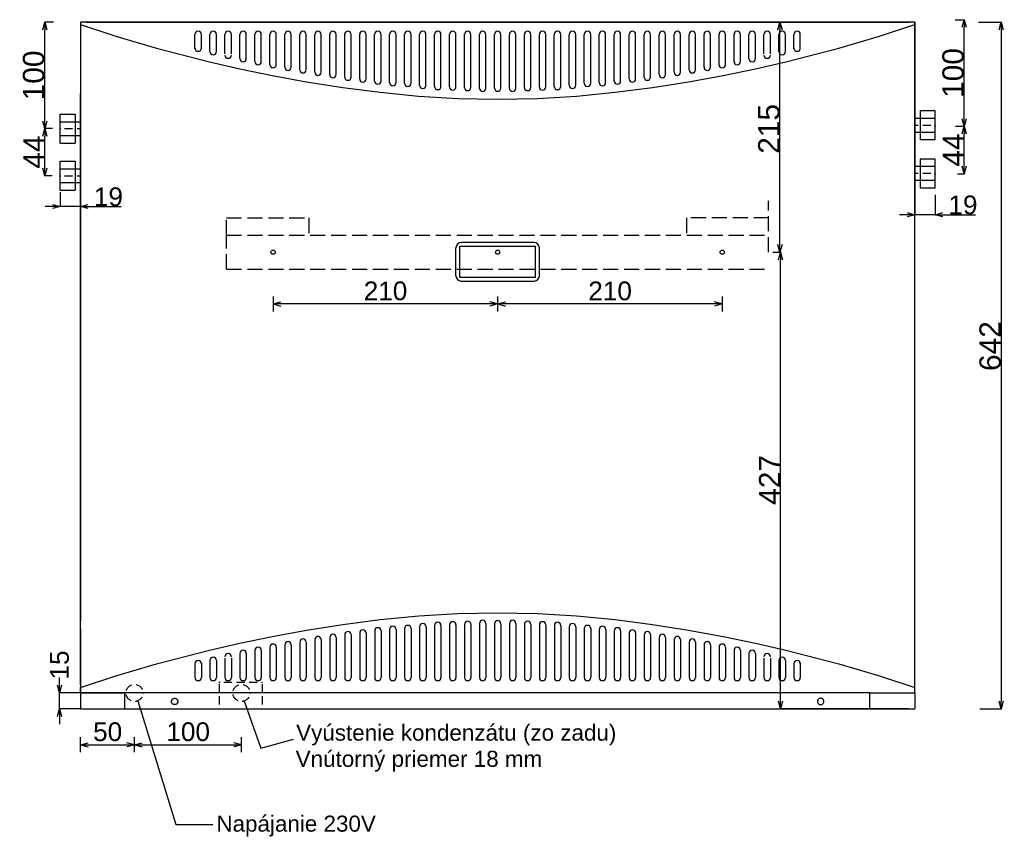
# Model space of a CAD drawing. Extents: x -700 to 2529, y -660 to 2065.
# Tile 3 of 5: x -57 to 864, y -120 to 644. Entities that reach past the tile are written whole.
import ezdxf

# ---------------------------------------------------------------- set-up
doc = ezdxf.new("R2010")
doc.units = 0
doc.header["$MEASUREMENT"] = 0
doc.linetypes.add('Achse', pattern=[11.5, 0, -4, 7.5, 0])
doc.linetypes.add('Hidden Line', pattern=[19.5611, 14.1111, -5.45])
for name, color, linetype in [('Desky', 7, 'Continuous'), ('Kóty délkové', 7, 'Continuous'), ('Nábytek a zařízení', 7, 'Continuous'), ('Oblouky a kružnice', 7, 'Continuous'), ('Popisky', 7, 'Continuous'), ('Střechy', 7, 'Continuous'), ('Textové bloky', 7, 'Continuous'), ('W_BETON_N2', 7, 'Continuous'), ('W_BETON_N4', 7, 'Continuous'), ('W_VERBLEND_N2', 7, 'Continuous'), ('Zdi', 7, 'Continuous'), ('Čáry', 7, 'Continuous')]:
    doc.layers.add(name, color=color, linetype=linetype)
doc.styles.add('GENERATED_STYLE_1', font='ARIAL.ttf')
doc.styles.get("Standard").update_dxf_attribs({"font": 'txt', "bigfont": 'BIGFONT.SHX'})
doc.dimstyles.new('Dimstyle_4D6', dxfattribs={"dimtxt": 17.5, "dimasz": 7.125, "dimexe": 0.18, "dimexo": 0, "dimgap": 0.09, "dimtad": 1, "dimdec": 0, "dimzin": 0, "dimdsep": 46, "dimtxsty": 'GENERATED_STYLE_1', "dimblk": 'ARROWHEAD_3', "dimblk1": 'ARROWHEAD_3', "dimblk2": 'ARROWHEAD_3', "dimcen": 0.09, "dimclrd": 7, "dimclre": 7, "dimclrt": 7, "dimazin": 0, "dimtfac": 1, "dimtdec": 4, "dimtmove": 0, "dimatfit": 0, "dimfxl": 0, "dimtolj": 1, "dimtzin": 0, "dimarcsym": 0})
doc.dimstyles.new('Dimstyle_703', dxfattribs={"dimtxt": 0.18, "dimasz": 9.12, "dimexe": 0.18, "dimexo": 0.0625, "dimgap": 0.09, "dimtad": 0, "dimtih": 1, "dimtoh": 1, "dimdec": 4, "dimzin": 0, "dimdsep": 46, "dimtxsty": 'Standard', "dimcen": 0.09, "dimadec": 0, "dimazin": 0, "dimtfac": 1, "dimtdec": 4, "dimtmove": 0, "dimatfit": 0, "dimldrblk": 'ARROWHEAD_5', "dimfxl": 0, "dimtolj": 1, "dimtzin": 0, "dimarcsym": 0})
doc.dimstyles.new('Peter', dxfattribs={"dimtxt": 20, "dimasz": 7.125, "dimexe": 0.18, "dimexo": 0, "dimgap": 0.09, "dimtad": 1, "dimdec": 0, "dimzin": 0, "dimdsep": 46, "dimtxsty": 'GENERATED_STYLE_1', "dimblk": 'ARROWHEAD_3', "dimblk1": 'ARROWHEAD_3', "dimblk2": 'ARROWHEAD_3', "dimcen": 0.09, "dimclrd": 7, "dimclre": 7, "dimclrt": 7, "dimazin": 0, "dimtfac": 1, "dimtdec": 4, "dimtmove": 0, "dimatfit": 0, "dimfxl": 0, "dimtolj": 1, "dimtzin": 0, "dimarcsym": 0})

# ---------------------------------------------------------------- blocks, each defined once
blk = doc.blocks.new('SPLINE_1', base_point=(9842.74, 3088.6))
at = {"layer": 'W_VERBLEND_N2', "color": 7, "linetype": 'Continuous'}
blk.add_lwpolyline([(9842.74, 3088.6), (9875.71, 3077.66), (9913.7, 3066.45), (9963.16, 3053.6), (9991.52, 3047.07), (10021.94, 3040.75), (10054.15, 3034.83), (10087.9, 3029.54), (10122.89, 3025.06), (10158.88, 3021.61), (10195.59, 3019.39), (10232.74, 3018.6), (10269.9, 3019.39), (10306.61, 3021.61), (10342.59, 3025.06), (10377.59, 3029.54), (10411.33, 3034.83), (10443.55, 3040.75), (10473.97, 3047.07), (10502.33, 3053.6), (10551.79, 3066.45), (10589.78, 3077.66), (10622.74, 3088.6)], dxfattribs=at)
blk = doc.blocks.new('SPLINE_2', base_point=(9842.74, 2455.6))
at = {"layer": 'W_VERBLEND_N2', "color": 7, "linetype": 'Continuous'}
blk.add_lwpolyline([(9842.74, 2455.6), (9875.71, 2466.54), (9913.7, 2477.75), (9963.16, 2490.6), (9991.52, 2497.13), (10021.94, 2503.45), (10054.15, 2509.36), (10087.9, 2514.66), (10122.89, 2519.14), (10158.88, 2522.59), (10195.59, 2524.81), (10232.74, 2525.6), (10269.9, 2524.81), (10306.61, 2522.59), (10342.59, 2519.14), (10377.59, 2514.66), (10411.33, 2509.36), (10443.55, 2503.45), (10473.97, 2497.13), (10502.33, 2490.6), (10551.79, 2477.75), (10589.78, 2466.54), (10622.74, 2455.6)], dxfattribs=at)
blk = doc.blocks.new('*D4')
at = {"layer": 'Kóty délkové', "color": 7, "linetype": 'Continuous'}
for p, q in [((10232.52, 2837.22), (10232.52, 2823.16)), ((10442.52, 2837.22), (10442.52, 2823.16)), ((10232.52, 2830.19), (10022.52, 2830.19)), ((10232.52, 2830.19), (10225.28, 2832.13)), ((10232.52, 2830.19), (10225.28, 2828.25)), ((10232.52, 2830.19), (10239.76, 2832.13)), ((10442.52, 2830.19), (10232.52, 2830.19)), ((10232.52, 2830.19), (10239.76, 2828.25)), ((10442.52, 2830.19), (10435.28, 2832.13)), ((10442.52, 2830.19), (10435.28, 2828.25))]:
    blk.add_line(p, q, dxfattribs=at)
at = {"layer": 'Kóty délkové', "color": 7, "style": 'GENERATED_STYLE_1', "oblique": 0}
blk.add_text('210', height=17.5, dxfattribs=at).set_placement((10317.27, 2833.69))
blk = doc.blocks.new('ARROWHEAD_3')
at = {"color": 0, "linetype": 'Continuous'}
blk.add_line((0, 0), (-1, 0), dxfattribs=at)
blk.add_lwpolyline([(-1, 0.2679), (0, 0), (-1, -0.2679)], dxfattribs=at)
blk = doc.blocks.new('*D6')
at = {"layer": 'Kóty délkové', "color": 7, "linetype": 'Continuous'}
for p, q in [((10022.52, 2837.22), (10022.52, 2823.16)), ((10022.52, 2830.19), (10029.76, 2832.13)), ((10232.52, 2830.19), (10022.52, 2830.19)), ((10022.52, 2830.19), (10029.76, 2828.25)), ((10232.52, 2830.19), (10225.28, 2832.13)), ((10232.52, 2830.19), (10225.28, 2828.25))]:
    blk.add_line(p, q, dxfattribs=at)
at = {"layer": 'Kóty délkové', "color": 7, "style": 'GENERATED_STYLE_1', "oblique": 0}
blk.add_text('210', height=17.5, dxfattribs=at).set_placement((10107.27, 2833.69))
blk = doc.blocks.new('*D180')
at = {"layer": 'Defpoints', "color": 0}
for p in [(0.01, 642), (-19, 483), (-19, 469.68)]:
    blk.add_point(p, dxfattribs=at)
at = {"layer": 'Kóty délkové', "color": 7, "linetype": 'Continuous', "lineweight": -2}
for p, q in [((0.01, 642), (0.01, 469.5)), ((-19, 483), (-19, 469.5)), ((-19, 469.68), (-33.25, 469.68)), ((0.01, 469.68), (-19, 469.68)), ((0.01, 469.68), (37.87, 469.68)), ((0.01, 469.68), (14.26, 469.68))]:
    blk.add_line(p, q, dxfattribs=at)
at = {"layer": 'Kóty délkové', "color": 7, "lineweight": -2, "xscale": 7.124999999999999, "yscale": 7.124999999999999, "zscale": 7.124999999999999}
blk.add_blockref('ARROWHEAD_3', (-19, 469.68), dxfattribs=at)
at = {"layer": 'Kóty délkové', "color": 7, "lineweight": -2, "xscale": 7.124999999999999, "yscale": 7.124999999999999, "zscale": 7.124999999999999, "rotation": 180}
blk.add_blockref('ARROWHEAD_3', (0.01, 469.68), dxfattribs=at)
at = {"layer": 'Kóty délkové', "color": 7, "linetype": 'Continuous', "insert": (26.06, 478.7), "char_height": 17.5, "attachment_point": 5, "style": 'GENERATED_STYLE_1'}
blk.add_mtext('\\A1;19', dxfattribs=at)
blk = doc.blocks.new('*D181')
at = {"layer": 'Defpoints', "color": 0}
for p in [(779.99, 642), (799, 480.5), (779.99, 462.07)]:
    blk.add_point(p, dxfattribs=at)
at = {"layer": 'Kóty délkové', "color": 7, "linetype": 'Continuous', "lineweight": -2}
for p, q in [((779.99, 642), (779.99, 461.89)), ((799, 480.5), (799, 461.89)), ((779.99, 462.07), (765.74, 462.07)), ((799, 462.07), (779.99, 462.07)), ((799, 462.07), (836.86, 462.07)), ((799, 462.07), (813.25, 462.07))]:
    blk.add_line(p, q, dxfattribs=at)
at = {"layer": 'Kóty délkové', "color": 7, "lineweight": -2, "xscale": 7.124999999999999, "yscale": 7.124999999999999, "zscale": 7.124999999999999}
blk.add_blockref('ARROWHEAD_3', (779.99, 462.07), dxfattribs=at)
at = {"layer": 'Kóty délkové', "color": 7, "lineweight": -2, "xscale": 7.124999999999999, "yscale": 7.124999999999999, "zscale": 7.124999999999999, "rotation": 180}
blk.add_blockref('ARROWHEAD_3', (799, 462.07), dxfattribs=at)
at = {"layer": 'Kóty délkové', "color": 7, "linetype": 'Continuous', "insert": (825.06, 471.1), "char_height": 17.5, "attachment_point": 5, "style": 'GENERATED_STYLE_1'}
blk.add_mtext('\\A1;19', dxfattribs=at)
blk = doc.blocks.new('*D187')
at = {"layer": 'Defpoints', "color": 0}
for p in [(-19.63, 15), (50.47, 15), (0, 0)]:
    blk.add_point(p, dxfattribs=at)
at = {"layer": 'Kóty délkové', "color": 7, "linetype": 'Continuous', "lineweight": -2}
for p, q in [((-19.63, 22.13), (-19.63, 29.25)), ((50.47, 15), (-19.81, 15)), ((-19.63, 0), (-19.63, 15)), ((0, 0), (-19.81, 0)), ((-19.63, 0), (-19.63, -14.25))]:
    blk.add_line(p, q, dxfattribs=at)
at = {"layer": 'Kóty délkové', "color": 7, "lineweight": -2, "xscale": 7.124999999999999, "yscale": 7.124999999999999, "zscale": 7.124999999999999}
for p, rotation in [((-19.63, 15), 269.9999999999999), ((-19.63, 0), 89.99999999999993)]:
    blk.add_blockref('ARROWHEAD_3', p, dxfattribs=dict(at, rotation=rotation))
at = {"layer": 'Kóty délkové', "color": 7, "linetype": 'Continuous', "insert": (-19.63, 41.1), "char_height": 17.5, "attachment_point": 5, "rotation": 90, "style": 'GENERATED_STYLE_1'}
blk.add_mtext('\\A1;15', dxfattribs=at)
blk = doc.blocks.new('*D38')
at = {"layer": 'Kóty délkové', "color": 7, "linetype": 'Continuous'}
for p, q in [((9842.74, 2395.06), (9842.74, 2409.12)), ((9842.74, 2402.09), (9849.99, 2404.03)), ((9893.22, 2402.09), (9885.97, 2404.03)), ((9842.74, 2402.09), (9893.22, 2402.09)), ((9842.74, 2402.09), (9849.99, 2400.15)), ((9893.22, 2402.09), (9885.97, 2400.15))]:
    blk.add_line(p, q, dxfattribs=at)
at = {"layer": 'Kóty délkové', "color": 7, "style": 'GENERATED_STYLE_1', "oblique": 0}
blk.add_text('50', height=17.5, dxfattribs=at).set_placement((9854.48, 2405.59))
blk = doc.blocks.new('*D39')
at = {"layer": 'Kóty délkové', "color": 7, "linetype": 'Continuous'}
for p, q in [((9893.22, 2402.09), (9885.97, 2404.03)), ((9893.22, 2395.06), (9893.22, 2409.12)), ((9893.22, 2402.09), (9900.46, 2404.03)), ((9993.22, 2402.09), (9985.97, 2404.03)), ((9993.22, 2395.06), (9993.22, 2409.12)), ((9842.74, 2402.09), (9893.22, 2402.09)), ((9893.22, 2402.09), (9885.97, 2400.15)), ((9893.22, 2402.09), (9993.22, 2402.09)), ((9893.22, 2402.09), (9900.46, 2400.15)), ((9993.22, 2402.09), (9985.97, 2400.15))]:
    blk.add_line(p, q, dxfattribs=at)
at = {"layer": 'Kóty délkové', "color": 7, "style": 'GENERATED_STYLE_1', "oblique": 0}
blk.add_text('100', height=17.5, dxfattribs=at).set_placement((9922.97, 2405.59))
blk = doc.blocks.new('ARROWHEAD_5')
at = {"color": 0, "linetype": 'Continuous'}
blk.add_line((0, 0), (-1, 0), dxfattribs=at)
blk.add_solid([(-1, 0.2679), (0, 0), (-1, -0.2679), (-1, 0.2679)], dxfattribs=at)
blk = doc.blocks.new('*D220')
at = {"color": 7, "linetype": 'Continuous', "lineweight": -2}
for p, q in [((839.56, 642), (861.09, 642)), ((860.91, 634.87), (860.91, 7.12)), ((840.82, 0), (861.09, 0))]:
    blk.add_line(p, q, dxfattribs=at)
at = {"layer": 'Defpoints', "color": 0}
for p in [(839.56, 642), (840.82, 0), (860.91, 0)]:
    blk.add_point(p, dxfattribs=at)
at = {"color": 7, "lineweight": -2, "xscale": 7.124999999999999, "yscale": 7.124999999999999, "zscale": 7.124999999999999}
for p, rotation in [((860.91, 642), 90), ((860.91, 0), 270)]:
    blk.add_blockref('ARROWHEAD_3', p, dxfattribs=dict(at, rotation=rotation))
at = {"color": 7, "linetype": 'Continuous', "lineweight": 0, "insert": (850.61, 339.21), "char_height": 20, "attachment_point": 5, "rotation": 90, "style": 'GENERATED_STYLE_1'}
blk.add_mtext('\\A1;642', dxfattribs=at)
blk = doc.blocks.new('*D224')
at = {"color": 7, "linetype": 'Continuous', "lineweight": -2}
for p, q in [((-25.25, 642), (-33.67, 642)), ((-33.49, 549.62), (-33.49, 634.88)), ((-26.33, 542.5), (-33.67, 542.5))]:
    blk.add_line(p, q, dxfattribs=at)
at = {"layer": 'Defpoints', "color": 0}
for p in [(-33.49, 642), (-25.25, 642), (-26.33, 542.5)]:
    blk.add_point(p, dxfattribs=at)
at = {"color": 7, "lineweight": -2, "xscale": 7.124999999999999, "yscale": 7.124999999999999, "zscale": 7.124999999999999}
for p, rotation in [((-33.49, 642), 90), ((-33.49, 542.5), 270)]:
    blk.add_blockref('ARROWHEAD_3', p, dxfattribs=dict(at, rotation=rotation))
at = {"color": 7, "linetype": 'Continuous', "lineweight": 0, "insert": (-43.79, 592.25), "char_height": 20, "attachment_point": 5, "rotation": 90, "style": 'GENERATED_STYLE_1'}
blk.add_mtext('\\A1;100', dxfattribs=at)
blk = doc.blocks.new('*D225')
at = {"color": 7, "linetype": 'Continuous', "lineweight": -2}
for p, q in [((-26.33, 542.5), (-33.67, 542.5)), ((-33.49, 505.62), (-33.49, 535.37)), ((-26.5, 498.5), (-33.67, 498.5))]:
    blk.add_line(p, q, dxfattribs=at)
at = {"layer": 'Defpoints', "color": 0}
for p in [(-33.49, 542.5), (-26.33, 542.5), (-26.5, 498.5)]:
    blk.add_point(p, dxfattribs=at)
at = {"color": 7, "lineweight": -2, "xscale": 7.124999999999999, "yscale": 7.124999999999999, "zscale": 7.124999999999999}
for p, rotation in [((-33.49, 542.5), 90), ((-33.49, 498.5), 270)]:
    blk.add_blockref('ARROWHEAD_3', p, dxfattribs=dict(at, rotation=rotation))
at = {"color": 7, "linetype": 'Continuous', "lineweight": 0, "insert": (-43.58, 520.5), "char_height": 20, "attachment_point": 5, "rotation": 90, "style": 'GENERATED_STYLE_1'}
blk.add_mtext('\\A1;44', dxfattribs=at)
blk = doc.blocks.new('*D229')
at = {"color": 7, "linetype": 'Continuous', "lineweight": -2}
for p, q in [((817.83, 644.35), (826.41, 644.35)), ((826.23, 551.79), (826.23, 637.22)), ((818.16, 544.66), (826.41, 544.66))]:
    blk.add_line(p, q, dxfattribs=at)
at = {"layer": 'Defpoints', "color": 0}
for p in [(817.83, 644.35), (826.23, 644.35), (818.16, 544.66)]:
    blk.add_point(p, dxfattribs=at)
at = {"color": 7, "lineweight": -2, "xscale": 7.124999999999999, "yscale": 7.124999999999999, "zscale": 7.124999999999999}
for p, rotation in [((826.23, 644.35), 90), ((826.23, 544.66), 270)]:
    blk.add_blockref('ARROWHEAD_3', p, dxfattribs=dict(at, rotation=rotation))
at = {"color": 7, "linetype": 'Continuous', "lineweight": 0, "insert": (815.93, 594.51), "char_height": 20, "attachment_point": 5, "rotation": 90, "style": 'GENERATED_STYLE_1'}
blk.add_mtext('\\A1;100', dxfattribs=at)
blk = doc.blocks.new('*D230')
at = {"color": 7, "linetype": 'Continuous', "lineweight": -2}
for p, q in [((826.41, 544.66), (826.05, 544.66)), ((826.23, 507.48), (826.23, 537.54)), ((819.99, 500.35), (826.41, 500.35))]:
    blk.add_line(p, q, dxfattribs=at)
at = {"layer": 'Defpoints', "color": 0}
for p in [(826.23, 544.66), (826.41, 544.66), (819.99, 500.35)]:
    blk.add_point(p, dxfattribs=at)
at = {"color": 7, "lineweight": -2, "xscale": 7.124999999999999, "yscale": 7.124999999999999, "zscale": 7.124999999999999}
for p, rotation in [((826.23, 544.66), 90), ((826.23, 500.35), 270)]:
    blk.add_blockref('ARROWHEAD_3', p, dxfattribs=dict(at, rotation=rotation))
at = {"color": 7, "linetype": 'Continuous', "lineweight": 0, "insert": (816.14, 522.51), "char_height": 20, "attachment_point": 5, "rotation": 90, "style": 'GENERATED_STYLE_1'}
blk.add_mtext('\\A1;44', dxfattribs=at)
blk = doc.blocks.new('*D291')
at = {"color": 7, "linetype": 'Continuous', "lineweight": -2}
for p, q in [((653.98, 642), (654.16, 642)), ((653.98, 434.12), (653.98, 634.87)), ((647.39, 427), (654.16, 427))]:
    blk.add_line(p, q, dxfattribs=at)
at = {"layer": 'Defpoints', "color": 0}
for p in [(653.98, 642), (653.98, 642), (647.39, 427)]:
    blk.add_point(p, dxfattribs=at)
at = {"color": 7, "lineweight": -2, "xscale": 7.124999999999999, "yscale": 7.124999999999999, "zscale": 7.124999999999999}
for p, rotation in [((653.98, 642), 90), ((653.98, 427), 270)]:
    blk.add_blockref('ARROWHEAD_3', p, dxfattribs=dict(at, rotation=rotation))
at = {"color": 7, "linetype": 'Continuous', "lineweight": 0, "insert": (643.68, 542.27), "char_height": 20, "attachment_point": 5, "rotation": 90, "style": 'GENERATED_STYLE_1'}
blk.add_mtext('\\A1;215', dxfattribs=at)
blk = doc.blocks.new('*D292')
at = {"color": 7, "linetype": 'Continuous', "lineweight": -2}
for p, q in [((647.85, 427), (654.68, 427)), ((654.5, 7.12), (654.5, 419.88)), ((774.24, 0), (654.32, 0))]:
    blk.add_line(p, q, dxfattribs=at)
at = {"layer": 'Defpoints', "color": 0}
for p in [(647.85, 427), (654.5, 427), (774.24, 0)]:
    blk.add_point(p, dxfattribs=at)
at = {"color": 7, "lineweight": -2, "xscale": 7.124999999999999, "yscale": 7.124999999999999, "zscale": 7.124999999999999}
for p, rotation in [((654.5, 427), 90), ((654.5, 0), 270)]:
    blk.add_blockref('ARROWHEAD_3', p, dxfattribs=dict(at, rotation=rotation))
at = {"color": 7, "linetype": 'Continuous', "lineweight": 0, "insert": (644.37, 214.1), "char_height": 20, "attachment_point": 5, "rotation": 90, "style": 'GENERATED_STYLE_1'}
blk.add_mtext('\\A1;427', dxfattribs=at)
blk = doc.blocks.new('DIM_1', base_point=(10232.52, 2830.19))
at = {"layer": 'Kóty délkové', "color": 7, "linetype": 'Continuous'}
for p1, p2, picture, middle in [((10442.52, 2878.6), (10232.52, 2878.6), '*D4', (10324.02, 2842.44)), ((10232.52, 2878.6), (10022.52, 2878.6), '*D6', (10114.02, 2842.44))]:
    dim = blk.add_aligned_dim(p1=p1, p2=p2, distance=48.41, dimstyle='Dimstyle_4D6', dxfattribs=at)
    dim.commit()
    dim.dimension.update_dxf_attribs({"geometry": picture, "text_midpoint": middle})
blk = doc.blocks.new('DIM_22', base_point=(9893.22, 2402.09))
at = {"layer": 'Kóty délkové', "color": 7, "linetype": 'Continuous'}
dim = blk.add_linear_dim(base=(9893.22, 2402.09), p1=(9842.74, 2435.6), p2=(9893.22, 2450.6), dimstyle='Dimstyle_4D6', dxfattribs=at)
dim.commit()
dim.dimension.update_dxf_attribs({"geometry": '*D38', "text_midpoint": (9861.23, 2414.34), "text_rotation": 360})
dim = blk.add_aligned_dim(p1=(9893.22, 2450.6), p2=(9993.22, 2450.6), distance=-48.51, dimstyle='Dimstyle_4D6', dxfattribs=at)
dim.commit()
dim.dimension.update_dxf_attribs({"geometry": '*D39', "text_midpoint": (9929.72, 2414.34)})

msp = doc.modelspace()

# ---------------------------------------------------------------- linework, layer by layer
at = {"layer": 'Desky', "color": 7, "linetype": 'Continuous'}
for p, q in [((4.99, 642), (774.99, 642)), ((0, 15), (0, 20)), ((780, 15), (780, 20)), ((0, 15), (41.55, 15)), ((738.01, 15.15), (780, 15.15))]:
    msp.add_line(p, q, dxfattribs=at)
at = {"layer": 'Nábytek a zařízení', "color": 7, "linetype": 'Continuous'}
for p, q in [((738.01, 15.15), (41.55, 15.15)), ((125, 0), (125.38, 0)), ((125.38, 0), (126.51, 0)), ((126.51, 0), (128.35, 0)), ((128.35, 0), (130.85, 0)), ((130.85, 0), (133.93, 0)), ((133.93, 0), (137.5, 0)), ((137.5, 0), (141.45, 0)), ((141.45, 0), (145.66, 0)), ((145.66, 0), (150, 0)), ((150, 0), (154.34, 0)), ((154.34, 0), (158.55, 0)), ((158.55, 0), (162.5, 0)), ((162.5, 0), (166.07, 0)), ((166.07, 0), (169.15, 0)), ((169.15, 0), (171.65, 0)), ((171.65, 0), (173.49, 0)), ((173.49, 0), (174.62, 0)), ((174.62, 0), (175, 0))]:
    msp.add_line(p, q, dxfattribs=at)
at = {"layer": 'Oblouky a kružnice', "color": 7, "linetype": 'Continuous'}
for centre in [(180, 427), (390, 427), (600, 427)]:
    msp.add_circle(centre, 2, dxfattribs=at)
at = {"layer": 'Oblouky a kružnice', "color": 7, "linetype": 'Achse'}
for centre in [(50.47, 15), (150.47, 15)]:
    msp.add_circle(centre, 8, dxfattribs=at)
at = {"layer": 'Střechy', "color": 7, "linetype": 'Continuous'}
for p, q in [((-0.01, 642), (0.01, 575)), ((780, 642), (0, 642)), ((780.01, 575), (780.01, 642)), ((0.01, 567.93), (0.01, 575)), ((780.01, 567.93), (780.01, 575))]:
    msp.add_line(p, q, dxfattribs=at)
at = {"layer": 'W_BETON_N2', "color": 7, "linetype": 'Continuous'}
for p, q in [((106.99, 617.26), (106.99, 630.71)), ((112.99, 617.26), (112.99, 630.54)), ((120.99, 614.73), (120.99, 630.71)), ((126.99, 614.73), (126.99, 630.54)), ((134.99, 612.41), (134.99, 630.71)), ((140.99, 612.41), (140.99, 630.54)), ((148.99, 608.08), (148.99, 630.71)), ((154.99, 608.08), (154.99, 630.54)), ((162.99, 605.18), (162.99, 630.71)), ((168.99, 605.18), (168.99, 630.54)), ((176.99, 602.29), (176.99, 630.71)), ((182.99, 602.29), (182.99, 630.54)), ((190.99, 599.92), (190.99, 630.71)), ((196.99, 599.92), (196.99, 630.54)), ((204.99, 597.55), (204.99, 630.71)), ((210.99, 597.55), (210.99, 630.54)), ((218.99, 595.18), (218.99, 630.71)), ((224.99, 595.18), (224.99, 630.54)), ((232.99, 593.08), (232.99, 630.71)), ((238.99, 593.08), (238.99, 630.54)), ((246.99, 590.71), (246.99, 630.71)), ((252.99, 590.71), (252.99, 630.54)), ((260.99, 589), (260.99, 630.71)), ((266.99, 589), (266.99, 630.54)), ((274.99, 587.02), (274.99, 630.71)), ((280.99, 587.02), (280.99, 630.54)), ((288.99, 585.62), (288.99, 630.71)), ((294.99, 585.62), (294.99, 630.54)), ((302.99, 584.88), (302.99, 630.71)), ((308.99, 584.88), (308.99, 630.54)), ((316.99, 583.16), (316.99, 630.71)), ((322.99, 583.16), (322.99, 630.54)), ((330.99, 581.99), (330.99, 630.71)), ((336.99, 581.99), (336.99, 630.54)), ((344.99, 581.44), (344.99, 630.71)), ((350.99, 581.44), (350.99, 630.54)), ((358.99, 581.01), (358.99, 630.71)), ((364.99, 581.01), (364.99, 630.54)), ((372.99, 580.15), (372.99, 630.71)), ((378.99, 580.15), (378.99, 630.54)), ((386.99, 580.42), (386.99, 630.71)), ((392.99, 580.42), (392.99, 630.54)), ((400.99, 580.15), (400.99, 630.54)), ((406.99, 580.15), (406.99, 630.71)), ((414.99, 581.01), (414.99, 630.54)), ((420.99, 581.01), (420.99, 630.71)), ((428.99, 581.44), (428.99, 630.54)), ((434.99, 581.44), (434.99, 630.71)), ((442.99, 581.99), (442.99, 630.54)), ((448.99, 581.99), (448.99, 630.71)), ((456.99, 583.16), (456.99, 630.54)), ((462.99, 583.16), (462.99, 630.71)), ((470.99, 584.88), (470.99, 630.54)), ((476.99, 584.88), (476.99, 630.71)), ((484.99, 585.62), (484.99, 630.54)), ((490.99, 585.62), (490.99, 630.71)), ((498.99, 587.02), (498.99, 630.54)), ((504.99, 587.02), (504.99, 630.71)), ((512.99, 589), (512.99, 630.54)), ((518.99, 589), (518.99, 630.71)), ((526.99, 590.71), (526.99, 630.54)), ((532.99, 590.71), (532.99, 630.71)), ((540.99, 593.08), (540.99, 630.54)), ((546.99, 593.08), (546.99, 630.71)), ((554.99, 595.18), (554.99, 630.54)), ((560.99, 595.18), (560.99, 630.71)), ((568.99, 597.55), (568.99, 630.54)), ((574.99, 597.55), (574.99, 630.71)), ((582.99, 599.92), (582.99, 630.54)), ((588.99, 599.92), (588.99, 630.71)), ((596.99, 602.29), (596.99, 630.54)), ((602.99, 602.29), (602.99, 630.71)), ((610.99, 605.18), (610.99, 630.54)), ((616.99, 605.18), (616.99, 630.71)), ((624.99, 608.08), (624.99, 630.54)), ((630.99, 608.08), (630.99, 630.71)), ((638.99, 612.41), (638.99, 630.54)), ((644.99, 612.41), (644.99, 630.71)), ((652.99, 614.73), (652.99, 630.54)), ((658.99, 614.73), (658.99, 630.71)), ((666.99, 617.26), (666.99, 630.54)), ((672.99, 617.26), (672.99, 630.71)), ((424, 436), (356, 436)), ((351, 405), (351, 431)), ((354.5, 432.5), (425.5, 432.5)), ((354.5, 403.5), (354.5, 432.5)), ((425.5, 403.5), (425.5, 432.5)), ((429, 405), (429, 431)), ((354.5, 403.5), (425.5, 403.5)), ((356, 400), (424, 400)), ((289, 74.38), (289, 29.29)), ((295, 74.38), (295, 29.46)), ((303, 75.12), (303, 29.29)), ((309, 75.12), (309, 29.46)), ((317, 76.84), (317, 29.29)), ((323, 76.84), (323, 29.46)), ((331, 78.01), (331, 29.29)), ((337, 78.01), (337, 29.46)), ((345, 78.56), (345, 29.29)), ((351, 78.56), (351, 29.46)), ((359, 78.99), (359, 29.29)), ((365, 78.99), (365, 29.46)), ((373, 79.85), (373, 29.29)), ((379, 79.85), (379, 29.46)), ((387, 79.58), (387, 29.29)), ((393, 79.58), (393, 29.46)), ((401, 79.85), (401, 29.46)), ((407, 79.85), (407, 29.29)), ((415, 78.99), (415, 29.46)), ((421, 78.99), (421, 29.29)), ((429, 78.56), (429, 29.46)), ((435, 78.56), (435, 29.29)), ((443, 78.01), (443, 29.46)), ((449, 78.01), (449, 29.29)), ((457, 76.84), (457, 29.46)), ((463, 76.84), (463, 29.29)), ((471, 75.12), (471, 29.46)), ((477, 75.12), (477, 29.29)), ((485, 74.38), (485, 29.46)), ((491, 74.38), (491, 29.29)), ((219, 64.82), (219, 29.29)), ((225, 64.82), (225, 29.46)), ((233, 66.92), (233, 29.29)), ((239, 66.92), (239, 29.46)), ((247, 69.29), (247, 29.29)), ((253, 69.29), (253, 29.46)), ((261, 71), (261, 29.29)), ((267, 71), (267, 29.46)), ((275, 72.98), (275, 29.29)), ((281, 72.98), (281, 29.46)), ((499, 72.98), (499, 29.46)), ((505, 72.98), (505, 29.29)), ((513, 71), (513, 29.46)), ((519, 71), (519, 29.29)), ((527, 69.29), (527, 29.46)), ((533, 69.29), (533, 29.29)), ((541, 66.92), (541, 29.46)), ((547, 66.92), (547, 29.29)), ((555, 64.82), (555, 29.46)), ((561, 64.82), (561, 29.29)), ((177, 57.71), (177, 29.29)), ((183, 57.71), (183, 29.46)), ((191, 60.08), (191, 29.29)), ((197, 60.08), (197, 29.46)), ((205, 62.45), (205, 29.29)), ((211, 62.45), (211, 29.46)), ((569, 62.45), (569, 29.46)), ((575, 62.45), (575, 29.29)), ((583, 60.08), (583, 29.46)), ((589, 60.08), (589, 29.29)), ((597, 57.71), (597, 29.46)), ((603, 57.71), (603, 29.29)), ((135, 47.59), (135, 29.29)), ((141, 47.59), (141, 29.46)), ((149, 51.92), (149, 29.29)), ((155, 51.92), (155, 29.46)), ((163, 54.82), (163, 29.29)), ((169, 54.82), (169, 29.46)), ((611, 54.82), (611, 29.46)), ((617, 54.82), (617, 29.29)), ((625, 51.92), (625, 29.46)), ((631, 51.92), (631, 29.29)), ((639, 47.59), (639, 29.46)), ((645, 47.59), (645, 29.29)), ((107, 42.74), (107, 29.29)), ((113, 42.74), (113, 29.46)), ((121, 45.27), (121, 29.29)), ((127, 45.27), (127, 29.46)), ((653, 45.27), (653, 29.46)), ((659, 45.27), (659, 29.29)), ((667, 42.74), (667, 29.46)), ((673, 42.74), (673, 29.29))]:
    msp.add_line(p, q, dxfattribs=at)
at = {"layer": 'W_BETON_N4', "color": 7, "linetype": 'Continuous'}
for centre, radius, start, end in [((109.99, 630.54), 3, 0, 180), ((123.99, 630.54), 3, 0, 180), ((137.99, 630.54), 3, 0, 180), ((151.99, 630.54), 3, 0, 180), ((165.99, 630.54), 3, 0, 180), ((179.99, 630.54), 3, 0, 180), ((193.99, 630.54), 3, 0, 180), ((207.99, 630.54), 3, 0, 180), ((221.99, 630.54), 3, 0, 180), ((235.99, 630.54), 3, 0, 180), ((249.99, 630.54), 3, 0, 180), ((263.99, 630.54), 3, 0, 180), ((277.99, 630.54), 3, 0, 180), ((291.99, 630.54), 3, 0, 180), ((305.99, 630.54), 3, 0, 180), ((319.99, 630.54), 3, 0, 180), ((333.99, 630.54), 3, 0, 180), ((347.99, 630.54), 3, 0, 180), ((361.99, 630.54), 3, 0, 180), ((375.99, 630.54), 3, 0, 180), ((389.99, 630.54), 3, 0, 180), ((403.99, 630.54), 3, 0, 180), ((417.99, 630.54), 3, 0, 180), ((431.99, 630.54), 3, 0, 180), ((445.99, 630.54), 3, 0, 180), ((459.99, 630.54), 3, 0, 180), ((473.99, 630.54), 3, 0, 180), ((487.99, 630.54), 3, 0, 180), ((501.99, 630.54), 3, 0, 180), ((515.99, 630.54), 3, 0, 180), ((529.99, 630.54), 3, 0, 180), ((543.99, 630.54), 3, 0, 180), ((557.99, 630.54), 3, 0, 180), ((571.99, 630.54), 3, 0, 180), ((585.99, 630.54), 3, 0, 180), ((599.99, 630.54), 3, 0, 180), ((613.99, 630.54), 3, 0, 180), ((627.99, 630.54), 3, 0, 180), ((641.99, 630.54), 3, 0, 180), ((655.99, 630.54), 3, 0, 180), ((669.99, 630.54), 3, 0, 180), ((109.99, 617.81), 3, 180, 0), ((669.99, 617.81), 3, 180, 0), ((123.99, 614.65), 3, 180, 0), ((137.99, 611.23), 3, 180, 0), ((151.99, 608.08), 3, 180, 0), ((627.99, 608.08), 3, 180, 0), ((641.99, 611.23), 3, 180, 0), ((655.99, 614.65), 3, 180, 0), ((165.99, 605.18), 3, 180, 0), ((179.99, 602.29), 3, 180, 0), ((193.99, 599.92), 3, 180, 0), ((585.99, 599.92), 3, 180, 0), ((599.99, 602.29), 3, 180, 0), ((613.99, 605.18), 3, 180, 0), ((207.99, 597.55), 3, 180, 0), ((221.99, 595.18), 3, 180, 0), ((235.99, 593.08), 3, 180, 0), ((249.99, 590.71), 3, 180, 0), ((529.99, 590.71), 3, 180, 0), ((543.99, 593.08), 3, 180, 0), ((557.99, 595.18), 3, 180, 0), ((571.99, 597.55), 3, 180, 0), ((263.99, 589), 3, 180, 0), ((277.99, 587.02), 3, 180, 0), ((291.99, 585.62), 3, 180, 0), ((305.99, 584.88), 3, 180, 0), ((319.99, 583.16), 3, 180, 0), ((333.99, 581.99), 3, 180, 0), ((347.99, 581.44), 3, 180, 0), ((361.99, 581.01), 3, 180, 0), ((375.99, 580.15), 3, 180, 0), ((389.99, 580.42), 3, 180, 0), ((403.99, 580.15), 3, 180, 0), ((417.99, 581.01), 3, 180, 0), ((431.99, 581.44), 3, 180, 0), ((445.99, 581.99), 3, 180, 0), ((459.99, 583.16), 3, 180, 0), ((473.99, 584.88), 3, 180, 0), ((487.99, 585.62), 3, 180, 0), ((501.99, 587.02), 3, 180, 0), ((515.99, 589), 3, 180, 0), ((356, 431), 5, 90, 180), ((424, 431), 5, 0, 90), ((356, 405), 5, 180, 270), ((424, 405), 5, 270, 0), ((264, 71), 3, 0, 180), ((278, 72.98), 3, 0, 180), ((292, 74.38), 3, 0, 180), ((306, 75.12), 3, 0, 180), ((320, 76.84), 3, 0, 180), ((334, 78.01), 3, 0, 180), ((348, 78.56), 3, 0, 180), ((362, 78.99), 3, 0, 180), ((376, 79.85), 3, 0, 180), ((390, 79.58), 3, 0, 180), ((404, 79.85), 3, 0, 180), ((418, 78.99), 3, 0, 180), ((432, 78.56), 3, 0, 180), ((446, 78.01), 3, 0, 180), ((460, 76.84), 3, 0, 180), ((474, 75.12), 3, 0, 180), ((488, 74.38), 3, 0, 180), ((502, 72.98), 3, 0, 180), ((516, 71), 3, 0, 180), ((208, 62.45), 3, 0, 180), ((222, 64.82), 3, 0, 180), ((236, 66.92), 3, 0, 180), ((250, 69.29), 3, 0, 180), ((530, 69.29), 3, 0, 180), ((544, 66.92), 3, 0, 180), ((558, 64.82), 3, 0, 180), ((572, 62.45), 3, 0, 180), ((166, 54.82), 3, 0, 180), ((180, 57.71), 3, 0, 180), ((194, 60.08), 3, 0, 180), ((586, 60.08), 3, 0, 180), ((600, 57.71), 3, 0, 180), ((614, 54.82), 3, 0, 180), ((124, 45.35), 3, 0, 180), ((138, 48.77), 3, 0, 180), ((152, 51.92), 3, 0, 180), ((628, 51.92), 3, 0, 180), ((642, 48.77), 3, 0, 180), ((656, 45.35), 3, 0, 180), ((110, 42.19), 3, 0, 180), ((670, 42.19), 3, 0, 180), ((110, 29.46), 3, 180, 0), ((124, 29.46), 3, 180, 0), ((138, 29.46), 3, 180, 0), ((152, 29.46), 3, 180, 0), ((166, 29.46), 3, 180, 0), ((180, 29.46), 3, 180, 0), ((194, 29.46), 3, 180, 0), ((208, 29.46), 3, 180, 0), ((222, 29.46), 3, 180, 0), ((236, 29.46), 3, 180, 0), ((250, 29.46), 3, 180, 0), ((264, 29.46), 3, 180, 0), ((278, 29.46), 3, 180, 0), ((292, 29.46), 3, 180, 0), ((306, 29.46), 3, 180, 0), ((320, 29.46), 3, 180, 0), ((334, 29.46), 3, 180, 0), ((348, 29.46), 3, 180, 0), ((362, 29.46), 3, 180, 0), ((376, 29.46), 3, 180, 0), ((390, 29.46), 3, 180, 0), ((404, 29.46), 3, 180, 0), ((418, 29.46), 3, 180, 0), ((432, 29.46), 3, 180, 0), ((446, 29.46), 3, 180, 0), ((460, 29.46), 3, 180, 0), ((474, 29.46), 3, 180, 0), ((488, 29.46), 3, 180, 0), ((502, 29.46), 3, 180, 0), ((516, 29.46), 3, 180, 0), ((530, 29.46), 3, 180, 0), ((544, 29.46), 3, 180, 0), ((558, 29.46), 3, 180, 0), ((572, 29.46), 3, 180, 0), ((586, 29.46), 3, 180, 0), ((600, 29.46), 3, 180, 0), ((614, 29.46), 3, 180, 0), ((628, 29.46), 3, 180, 0), ((642, 29.46), 3, 180, 0), ((656, 29.46), 3, 180, 0), ((670, 29.46), 3, 180, 0)]:
    msp.add_arc(centre, radius, start, end, dxfattribs=at)
at = {"layer": 'Zdi', "color": 7, "linetype": 'Continuous'}
for p, q in [((4.99, 642), (-0.01, 642)), ((754.99, 642), (24.99, 642)), ((779.99, 642), (774.99, 642)), ((0, 577.5), (0, 82.5)), ((780, 80), (780, 575)), ((0, 22.5), (0, 570.43)), ((780, 20), (780, 567.93)), ((0, 75), (0, 15)), ((780, 15), (780, 75)), ((0, 15), (0, 0)), ((41.55, 0), (41.55, 15)), ((85.88, 9.12), (86.07, 9.3)), ((86.07, 9.3), (86.28, 9.46)), ((86.28, 9.46), (86.5, 9.6)), ((86.5, 9.6), (86.73, 9.72)), ((86.73, 9.72), (86.97, 9.82)), ((86.97, 9.82), (87.22, 9.9)), ((87.22, 9.9), (87.48, 9.95)), ((87.48, 9.95), (87.74, 9.99)), ((87.74, 9.99), (88, 10)), ((88, 10), (88.26, 9.99)), ((88.26, 9.99), (88.52, 9.95)), ((88.52, 9.95), (88.78, 9.9)), ((88.78, 9.9), (89.03, 9.82)), ((89.03, 9.82), (89.27, 9.72)), ((89.27, 9.72), (89.5, 9.6)), ((89.5, 9.6), (89.72, 9.46)), ((89.72, 9.46), (89.93, 9.3)), ((89.93, 9.3), (90.12, 9.12)), ((690.07, 9.3), (689.88, 9.12)), ((690.28, 9.46), (690.07, 9.3)), ((690.5, 9.6), (690.28, 9.46)), ((690.73, 9.72), (690.5, 9.6)), ((690.97, 9.82), (690.73, 9.72)), ((691.22, 9.9), (690.97, 9.82)), ((691.48, 9.95), (691.22, 9.9)), ((691.74, 9.99), (691.48, 9.95)), ((692, 10), (691.74, 9.99)), ((692.26, 9.99), (692, 10)), ((692.52, 9.95), (692.26, 9.99)), ((692.78, 9.9), (692.52, 9.95)), ((693.03, 9.82), (692.78, 9.9)), ((693.27, 9.72), (693.03, 9.82)), ((693.5, 9.6), (693.27, 9.72)), ((693.72, 9.46), (693.5, 9.6)), ((693.93, 9.3), (693.72, 9.46)), ((694.12, 9.12), (693.93, 9.3)), ((738.01, 0), (738.01, 15)), ((780, 15), (780, 0)), ((0, 0), (25, 0)), ((25, 0), (125, 0)), ((85, 7), (85.01, 7.26)), ((85.01, 6.74), (85, 7)), ((85.01, 7.26), (85.05, 7.52)), ((85.05, 6.48), (85.01, 6.74)), ((85.05, 7.52), (85.1, 7.78)), ((85.1, 6.22), (85.05, 6.48)), ((85.1, 7.78), (85.18, 8.03)), ((85.18, 5.97), (85.1, 6.22)), ((85.18, 8.03), (85.28, 8.27)), ((85.28, 5.73), (85.18, 5.97)), ((85.28, 8.27), (85.4, 8.5)), ((85.4, 5.5), (85.28, 5.73)), ((85.4, 8.5), (85.54, 8.72)), ((85.54, 5.28), (85.4, 5.5)), ((85.54, 8.72), (85.7, 8.93)), ((85.7, 5.07), (85.54, 5.28)), ((85.7, 8.93), (85.88, 9.12)), ((85.88, 4.88), (85.7, 5.07)), ((86.07, 4.7), (85.88, 4.88)), ((86.28, 4.54), (86.07, 4.7)), ((86.5, 4.4), (86.28, 4.54)), ((86.73, 4.28), (86.5, 4.4)), ((86.97, 4.18), (86.73, 4.28)), ((87.22, 4.1), (86.97, 4.18)), ((87.48, 4.05), (87.22, 4.1)), ((87.74, 4.01), (87.48, 4.05)), ((88, 4), (87.74, 4.01)), ((88.26, 4.01), (88, 4)), ((88.52, 4.05), (88.26, 4.01)), ((88.78, 4.1), (88.52, 4.05)), ((89.03, 4.18), (88.78, 4.1)), ((89.27, 4.28), (89.03, 4.18)), ((89.5, 4.4), (89.27, 4.28)), ((89.72, 4.54), (89.5, 4.4)), ((89.93, 4.7), (89.72, 4.54)), ((90.12, 4.88), (89.93, 4.7)), ((90.12, 9.12), (90.3, 8.93)), ((90.3, 5.07), (90.12, 4.88)), ((90.3, 8.93), (90.46, 8.72)), ((90.46, 5.28), (90.3, 5.07)), ((90.46, 8.72), (90.6, 8.5)), ((90.6, 5.5), (90.46, 5.28)), ((90.6, 8.5), (90.72, 8.27)), ((90.72, 5.73), (90.6, 5.5)), ((90.72, 8.27), (90.82, 8.03)), ((90.82, 5.97), (90.72, 5.73)), ((90.82, 8.03), (90.9, 7.78)), ((90.9, 6.22), (90.82, 5.97)), ((90.9, 7.78), (90.95, 7.52)), ((90.95, 6.48), (90.9, 6.22)), ((90.95, 7.52), (90.99, 7.26)), ((90.99, 6.74), (90.95, 6.48)), ((90.99, 7.26), (91, 7)), ((91, 7), (90.99, 6.74)), ((175, 0), (755, 0)), ((689.01, 7.26), (689, 7)), ((689, 7), (689.01, 6.74)), ((689.05, 7.52), (689.01, 7.26)), ((689.01, 6.74), (689.05, 6.48)), ((689.1, 7.78), (689.05, 7.52)), ((689.05, 6.48), (689.1, 6.22)), ((689.18, 8.03), (689.1, 7.78)), ((689.1, 6.22), (689.18, 5.97)), ((689.28, 8.27), (689.18, 8.03)), ((689.18, 5.97), (689.28, 5.73)), ((689.4, 8.5), (689.28, 8.27)), ((689.54, 8.72), (689.4, 8.5)), ((689.4, 5.5), (689.54, 5.28)), ((689.7, 8.93), (689.54, 8.72)), ((689.54, 5.28), (689.7, 5.07)), ((689.88, 9.12), (689.7, 8.93)), ((689.7, 5.07), (689.88, 4.88)), ((690.07, 4.7), (690.28, 4.54)), ((690.28, 4.54), (690.5, 4.4)), ((690.73, 4.28), (690.97, 4.18)), ((690.97, 4.18), (691.22, 4.1)), ((691.48, 4.05), (691.74, 4.01)), ((692, 4), (692.26, 4.01)), ((692.52, 4.05), (692.78, 4.1)), ((693.03, 4.18), (693.27, 4.28)), ((693.27, 4.28), (693.5, 4.4)), ((693.72, 4.54), (693.93, 4.7)), ((693.93, 4.7), (694.12, 4.88)), ((694.3, 8.93), (694.12, 9.12)), ((694.46, 8.72), (694.3, 8.93)), ((694.3, 5.07), (694.46, 5.28)), ((694.6, 8.5), (694.46, 8.72)), ((694.46, 5.28), (694.6, 5.5)), ((694.72, 8.27), (694.6, 8.5)), ((694.6, 5.5), (694.72, 5.73)), ((694.82, 8.03), (694.72, 8.27)), ((694.9, 7.78), (694.82, 8.03)), ((694.82, 5.97), (694.9, 6.22)), ((694.95, 7.52), (694.9, 7.78)), ((694.9, 6.22), (694.95, 6.48)), ((694.99, 7.26), (694.95, 7.52)), ((694.95, 6.48), (694.99, 6.74)), ((695, 7), (694.99, 7.26)), ((694.99, 6.74), (695, 7)), ((755, 0), (780, 0))]:
    msp.add_line(p, q, dxfattribs=at)
at = {"layer": 'Čáry', "color": 1, "linetype": 'Continuous'}
for p, q in [((-19, 529), (-19, 556)), ((-19, 556), (-5, 556)), ((-5, 556), (-5, 529)), ((799, 559), (785, 559)), ((785, 559), (785, 532)), ((799, 532), (799, 559)), ((-19, 549), (0, 549)), ((799, 552), (780, 552)), ((-19, 536), (0, 536)), ((799, 539), (780, 539)), ((-19, 529), (-5, 529)), ((799, 532), (785, 532)), ((-19, 485), (-19, 512)), ((-19, 512), (-5, 512)), ((-5, 512), (-5, 485)), ((780, 511.13), (780, 500.13)), ((799, 507), (780, 507)), ((799, 514), (785, 514)), ((785, 514), (785, 487)), ((799, 487), (799, 514)), ((-19, 505), (0, 505)), ((-19, 492), (0, 492)), ((799, 494), (780, 494)), ((-19, 485), (-5, 485)), ((799, 487), (785, 487))]:
    msp.add_line(p, q, dxfattribs=at)
at = {"layer": 'Čáry', "color": 1, "linetype": 'Achse'}
for p, q in [((799, 545.5), (780, 545.5)), ((-19, 542.5), (0, 542.5)), ((-19, 498.5), (0, 498.5)), ((799, 500.5), (780, 500.5))]:
    msp.add_line(p, q, dxfattribs=at)
at = {"layer": 'Čáry', "color": 7, "linetype": 'Hidden Line'}
for p, q in [((643.28, 427), (643.28, 475)), ((136.5, 443), (136.5, 459)), ((136.5, 459), (213.5, 459)), ((213.5, 459), (213.5, 443)), ((643.5, 459), (566.5, 459)), ((566.5, 459), (566.5, 443)), ((136.5, 411), (136.5, 443)), ((136.5, 443), (643.5, 443)), ((136.5, 411), (643.5, 411))]:
    msp.add_line(p, q, dxfattribs=at)
at = {"layer": 'Čáry', "color": 7, "linetype": 'Achse'}
for p, q in [((130, 0), (130, 25)), ((130, 25), (170, 25)), ((170, 0), (170, 25))]:
    msp.add_line(p, q, dxfattribs=at)

# ---------------------------------------------------------------- block references
at = {"layer": 'Kóty délkové', "color": 7, "linetype": 'Continuous'}
for name, p in [('DIM_1', (390, 378.59)), ('DIM_22', (50.47, -33.51))]:
    msp.add_blockref(name, p, dxfattribs=at)
at = {"layer": 'W_VERBLEND_N2', "color": 7, "linetype": 'Continuous'}
for name, p in [('SPLINE_1', (-0.01, 640)), ('SPLINE_2', (0, 20))]:
    msp.add_blockref(name, p, dxfattribs=at)

# ---------------------------------------------------------------- texts
at = {"layer": 'Popisky', "color": 7, "char_height": 15, "attachment_point": 4, "style": 'GENERATED_STYLE_1'}
for s, insert, width in [('{Vyústenie kondenzátu (zo zadu)}', (201.61, -24.41), 389.6672), ('{ Napájanie 230V}', (121.17, -109.49), 268.8973)]:
    msp.add_mtext(s, dxfattribs=dict(at, insert=insert, width=width))
at = {"layer": 'Textové bloky', "color": 7, "insert": (201.12, -39.12), "char_height": 15, "width": 612.5257, "attachment_point": 1, "style": 'GENERATED_STYLE_1'}
msp.add_mtext('{Vnútorný priemer 18 mm}', dxfattribs=at)

# ---------------------------------------------------------------- dimensions: what is measured, and where the dimension line sits
at = {"linetype": 'Continuous', "lineweight": 0}
for base, p1, p2, picture, middle in [((-33.48937799, 642), (-26.33468899, 542.5), (-25.25032889, 642), '*D224', (-43.78937799, 592.25)), ((826.23, 644.35), (818.16, 544.66), (817.83, 644.35), '*D229', (815.93, 594.51)), ((826.23, 544.66), (819.99, 500.35), (826.41, 544.66), '*D230', (816.14, 522.51)), ((-33.49, 542.5), (-26.5, 498.5), (-26.33, 542.5), '*D225', (-43.58, 520.5))]:
    dim = msp.add_linear_dim(base=base, p1=p1, p2=p2, angle=90, dimstyle='Peter', dxfattribs=at)
    dim.commit()
    dim.dimension.update_dxf_attribs({"geometry": picture, "text_midpoint": middle})
for base, p1, p2, picture, middle in [((653.98, 642), (647.39, 427), (653.98, 642), '*D291', (653.98, 542.27)), ((860.91, 0), (839.56, 642), (840.82, 0), '*D220', (860.91, 339.21)), ((654.5, 427), (774.24, 0), (647.85, 427), '*D292', (654.5, 214.1))]:
    dim = msp.add_linear_dim(base=base, p1=p1, p2=p2, angle=90, dimstyle='Peter', dxfattribs=at)
    dim.commit()
    dim.dimension.update_dxf_attribs({"geometry": picture, "text_midpoint": middle, "dimtype": 160})
at = {"layer": 'Kóty délkové', "color": 7, "linetype": 'Continuous'}
for base, p1, p2, picture, middle in [((-19, 469.68), (0.01, 642), (-19, 483), '*D180', (26.06, 469.68)), ((779.99, 462.07), (799, 480.5), (779.99, 642), '*D181', (825.06, 462.07))]:
    dim = msp.add_linear_dim(base=base, p1=p1, p2=p2, angle=180, dimstyle='Dimstyle_4D6', dxfattribs=at)
    dim.commit()
    dim.dimension.update_dxf_attribs({"geometry": picture, "text_midpoint": middle, "dimtype": 160})
dim = msp.add_linear_dim(base=(-19.63, 15), p1=(0, 0), p2=(50.47, 15), angle=90, dimstyle='Dimstyle_4D6', dxfattribs=at)
dim.commit()
dim.dimension.update_dxf_attribs({"geometry": '*D187', "text_midpoint": (-19.63, 41.1), "text_rotation": 90})

# ---------------------------------------------------------------- leaders
at = {"layer": 'Popisky', "color": 7, "linetype": 'Continuous'}
for points in [[(53.42, 7.56), (89.08, -107.9), (123.78, -107.9)], [(153.07, 7.35), (168.6, -36.66), (199.21, -28.16)]]:
    msp.add_leader(points, dimstyle='Dimstyle_703', dxfattribs=at)

doc.saveas('drawing.dxf')
